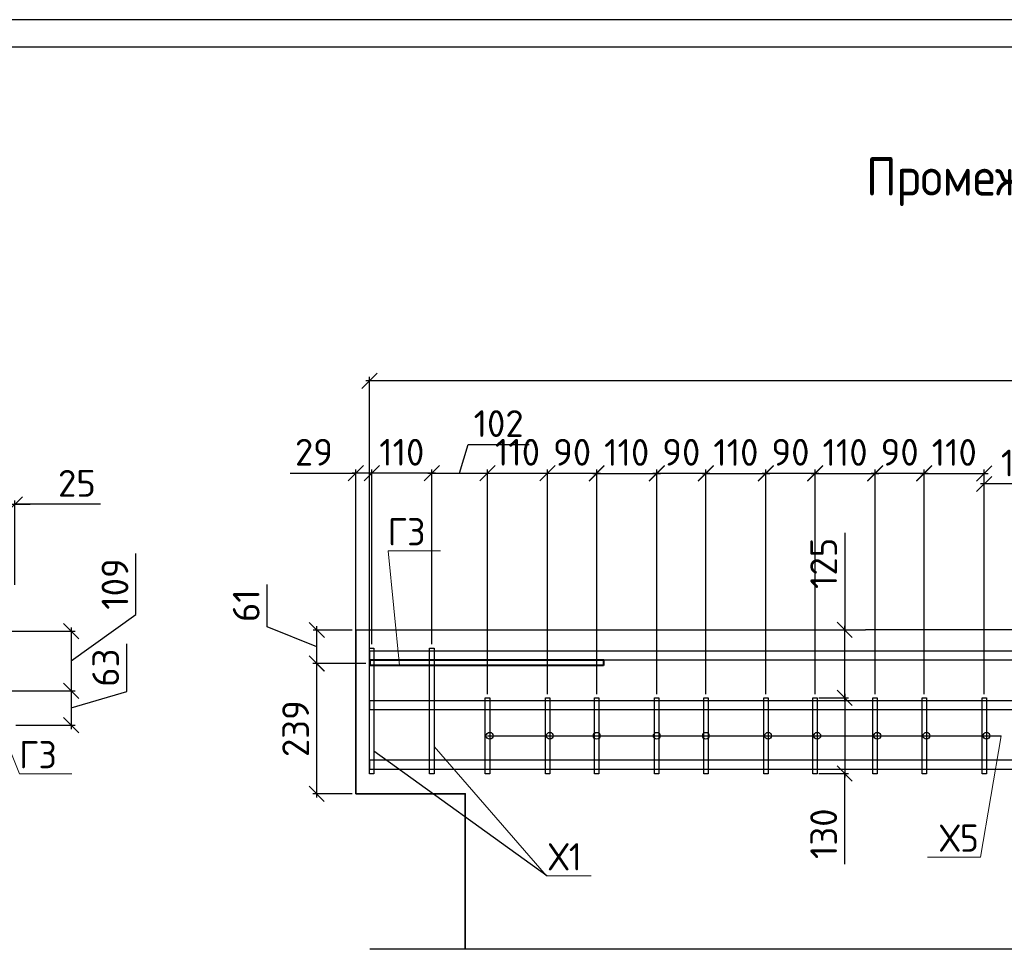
# Model space of a CAD drawing. Header units: millimetres. Extents: x 40580 to 2152466, y -328404 to 177125.
# Tile 185 of 252: x 539245 to 548263, y 168610 to 177125. Entities that reach past the tile are written whole.
import ezdxf
from ezdxf import colors
from ezdxf.entities.mleader import LeaderData, LeaderLine
from ezdxf.math import Vec2, Vec3

# ---------------------------------------------------------------- set-up
doc = ezdxf.new("R2010")
doc.units = ezdxf.units.MM
doc.linetypes.add('CENTER', pattern=[2, 1.25, -0.25, 0.25, -0.25])
doc.layers.add('11', color=7, linetype='Continuous')
doc.layers.add('Столовая - обозначения', color=7, linetype='Continuous')
for name, color, linetype, lineweight in [('Арм_хомуты', 133, 'Continuous', 18), ('ОСИ', 7, 'CENTER', 15), ('Перекрытие ж_бетон', 250, 'Continuous', 30), ('подоснова', 151, 'Continuous', 5), ('Столовая Двери и окна', 7, 'Continuous', 15), ('ТЕКСТ', 7, 'Continuous', 15)]:
    doc.layers.add(name, color=color, linetype=linetype, lineweight=lineweight)
doc.layers.add('Стена_ бетон несущ.', color=7, linetype='Continuous', lineweight=70, true_color=0xb4b496)
doc.styles.add('GOST-2.304_Type-B', font='GOST_Common.ttf')
doc.styles.get("Standard").update_dxf_attribs({"font": 'isocpeur.ttf'})
doc.styles.add('ГОСТ', font='isocpeur.ttf')
doc.dimstyles.new('Осевые', dxfattribs={"dimscale": 0.7, "dimtxt": 450, "dimasz": 400, "dimexe": 100, "dimexo": 100, "dimgap": 100, "dimtad": 1, "dimdec": 0, "dimzin": 0, "dimdsep": 46, "dimtxsty": 'Standard', "dimblk": 'OBLIQUE', "dimcen": 9, "dimdle": 100, "dimazin": 0, "dimtm": 1e-09, "dimtfac": 1, "dimtdec": 0, "dimtofl": 0, "dimtmove": 0, "dimatfit": 3, "dimfxl": 1, "dimtolj": 1, "dimtzin": 0, "dimarcsym": 0})

# ---------------------------------------------------------------- blocks, each defined once
blk = doc.blocks.new('Штамп')
at = {"layer": '11'}
blk.add_line((311469.7, 126227.7), (252069.7, 126227.7), dxfattribs=at)
at = {"layer": '11', "lineweight": 30}
blk.add_line((254209.6, 125977.7), (311219.7, 125977.7), dxfattribs=at)
blk = doc.blocks.new('_OBLIQUE')
at = {"color": 0, "linetype": 'ByBlock'}
blk.add_line((-0.5, -0.5), (0.5, 0.5), dxfattribs=at)
blk = doc.blocks.new('*D6044')
at = {"layer": 'Defpoints', "color": 0, "linetype": 'ByBlock', "lineweight": 25, "ltscale": 13, "transparency": 16777216}
for p in [(542470, 172970.3), (542470, 171369.4), (543020, 171369.4)]:
    blk.add_point(p, dxfattribs=at)
at = {"layer": 'ОСИ', "color": 0, "linetype": 'ByBlock', "lineweight": -2, "ltscale": 13, "transparency": 16777216}
for p, q in [((543055, 172970.3), (542435, 172970.3)), ((542470, 171404.4), (542470, 173005.3)), ((543020, 171404.4), (543020, 173005.3))]:
    blk.add_line(p, q, dxfattribs=at)
at = {"layer": 'ОСИ', "color": 0, "linetype": 'ByBlock', "lineweight": -2, "ltscale": 13, "transparency": 16777216, "xscale": 140, "yscale": 140, "zscale": 140, "rotation": 180}
blk.add_blockref('_OBLIQUE', (542470, 172970.3), dxfattribs=at)
at = {"layer": 'ОСИ', "color": 0, "linetype": 'ByBlock', "lineweight": -2, "ltscale": 13, "transparency": 16777216, "xscale": 140, "yscale": 140, "zscale": 140}
blk.add_blockref('_OBLIQUE', (543020, 172970.3), dxfattribs=at)
at = {"layer": 'ОСИ', "color": 0, "linetype": 'ByBlock', "ltscale": 13, "transparency": 16777216, "insert": (542745, 173162.8), "char_height": 245, "attachment_point": 5}
blk.add_mtext('\\A1;110', dxfattribs=at)
blk = doc.blocks.new('*D6045')
at = {"layer": 'Defpoints', "color": 0, "linetype": 'ByBlock', "lineweight": 25, "ltscale": 13, "transparency": 16777216}
for p in [(542325, 172970.3), (542325, 171369.4), (542470, 171369.4)]:
    blk.add_point(p, dxfattribs=at)
at = {"layer": 'ОСИ', "color": 0, "linetype": 'ByBlock', "lineweight": -2, "ltscale": 13, "transparency": 16777216}
for p, q in [((541723.3, 172970.3), (542325, 172970.3)), ((542505, 172970.3), (542290, 172970.3)), ((542325, 171404.4), (542325, 173005.3)), ((542470, 171404.4), (542470, 173005.3))]:
    blk.add_line(p, q, dxfattribs=at)
at = {"layer": 'ОСИ', "color": 0, "linetype": 'ByBlock', "lineweight": -2, "ltscale": 13, "transparency": 16777216, "xscale": 140, "yscale": 140, "zscale": 140, "rotation": 180}
blk.add_blockref('_OBLIQUE', (542325, 172970.3), dxfattribs=at)
at = {"layer": 'ОСИ', "color": 0, "linetype": 'ByBlock', "lineweight": -2, "ltscale": 13, "transparency": 16777216, "xscale": 140, "yscale": 140, "zscale": 140}
blk.add_blockref('_OBLIQUE', (542470, 172970.3), dxfattribs=at)
at = {"layer": 'ОСИ', "color": 0, "linetype": 'ByBlock', "ltscale": 13, "transparency": 16777216, "insert": (541940.3, 173162.8), "char_height": 245, "attachment_point": 5}
blk.add_mtext('\\A1;29', dxfattribs=at)
blk = doc.blocks.new('*D6046')
at = {"layer": 'Defpoints', "color": 0, "linetype": 'ByBlock', "lineweight": 25, "ltscale": 13, "transparency": 16777216}
for p in [(543530, 172970.3), (543020, 171369.4), (543530, 170913.3)]:
    blk.add_point(p, dxfattribs=at)
at = {"layer": 'ОСИ', "color": 0, "linetype": 'ByBlock', "lineweight": -2, "ltscale": 13, "transparency": 16777216}
for p, q in [((543275, 172970.3), (543353.8, 173232.8)), ((543353.8, 173232.8), (543910.3, 173232.8)), ((542985, 172970.3), (543565, 172970.3)), ((543020, 171404.4), (543020, 173005.3)), ((543530, 170948.3), (543530, 173005.3))]:
    blk.add_line(p, q, dxfattribs=at)
at = {"layer": 'ОСИ', "color": 0, "linetype": 'ByBlock', "lineweight": -2, "ltscale": 13, "transparency": 16777216, "xscale": 140, "yscale": 140, "zscale": 140, "rotation": 180}
blk.add_blockref('_OBLIQUE', (543020, 172970.3), dxfattribs=at)
at = {"layer": 'ОСИ', "color": 0, "linetype": 'ByBlock', "lineweight": -2, "ltscale": 13, "transparency": 16777216, "xscale": 140, "yscale": 140, "zscale": 140}
blk.add_blockref('_OBLIQUE', (543530, 172970.3), dxfattribs=at)
at = {"layer": 'ОСИ', "color": 0, "linetype": 'ByBlock', "ltscale": 13, "transparency": 16777216, "insert": (543632, 173425.3), "char_height": 245, "attachment_point": 5}
blk.add_mtext('\\A1;102', dxfattribs=at)
blk = doc.blocks.new('*D6017')
at = {"layer": 'Defpoints', "color": 0, "linetype": 'ByBlock', "lineweight": 25, "ltscale": 13, "transparency": 16777216}
for p in [(544080, 172970.3), (543530, 170913.3), (544080, 170913.3)]:
    blk.add_point(p, dxfattribs=at)
at = {"layer": 'ОСИ', "color": 0, "linetype": 'ByBlock', "lineweight": -2, "ltscale": 13, "transparency": 16777216}
for p, q in [((543495, 172970.3), (544115, 172970.3)), ((543530, 170948.3), (543530, 173005.3)), ((544080, 170948.3), (544080, 173005.3))]:
    blk.add_line(p, q, dxfattribs=at)
at = {"layer": 'ОСИ', "color": 0, "linetype": 'ByBlock', "lineweight": -2, "ltscale": 13, "transparency": 16777216, "xscale": 140, "yscale": 140, "zscale": 140, "rotation": 180}
blk.add_blockref('_OBLIQUE', (543530, 172970.3), dxfattribs=at)
at = {"layer": 'ОСИ', "color": 0, "linetype": 'ByBlock', "lineweight": -2, "ltscale": 13, "transparency": 16777216, "xscale": 140, "yscale": 140, "zscale": 140}
blk.add_blockref('_OBLIQUE', (544080, 172970.3), dxfattribs=at)
at = {"layer": 'ОСИ', "color": 0, "linetype": 'ByBlock', "ltscale": 13, "transparency": 16777216, "insert": (543805, 173162.8), "char_height": 245, "attachment_point": 5}
blk.add_mtext('\\A1;110', dxfattribs=at)
blk = doc.blocks.new('*D6018')
at = {"layer": 'Defpoints', "color": 0, "linetype": 'ByBlock', "lineweight": 25, "ltscale": 13, "transparency": 16777216}
for p in [(544530, 172970.3), (544080, 170913.3), (544530, 170913.3)]:
    blk.add_point(p, dxfattribs=at)
at = {"layer": 'ОСИ', "color": 0, "linetype": 'ByBlock', "lineweight": -2, "ltscale": 13, "transparency": 16777216}
for p, q in [((544045, 172970.3), (544565, 172970.3)), ((544080, 170948.3), (544080, 173005.3)), ((544530, 170948.3), (544530, 173005.3))]:
    blk.add_line(p, q, dxfattribs=at)
at = {"layer": 'ОСИ', "color": 0, "linetype": 'ByBlock', "lineweight": -2, "ltscale": 13, "transparency": 16777216, "xscale": 140, "yscale": 140, "zscale": 140, "rotation": 180}
blk.add_blockref('_OBLIQUE', (544080, 172970.3), dxfattribs=at)
at = {"layer": 'ОСИ', "color": 0, "linetype": 'ByBlock', "lineweight": -2, "ltscale": 13, "transparency": 16777216, "xscale": 140, "yscale": 140, "zscale": 140}
blk.add_blockref('_OBLIQUE', (544530, 172970.3), dxfattribs=at)
at = {"layer": 'ОСИ', "color": 0, "linetype": 'ByBlock', "ltscale": 13, "transparency": 16777216, "insert": (544305, 173162.8), "char_height": 245, "attachment_point": 5}
blk.add_mtext('\\A1;90', dxfattribs=at)
blk = doc.blocks.new('*D6019')
at = {"layer": 'Defpoints', "color": 0, "linetype": 'ByBlock', "lineweight": 25, "ltscale": 13, "transparency": 16777216}
for p in [(545080, 172968.4), (544530, 170913.3), (545080, 170913.3)]:
    blk.add_point(p, dxfattribs=at)
at = {"layer": 'ОСИ', "color": 0, "linetype": 'ByBlock', "lineweight": -2, "ltscale": 13, "transparency": 16777216}
for p, q in [((544495, 172968.4), (545115, 172968.4)), ((544530, 170948.3), (544530, 173003.4)), ((545080, 170948.3), (545080, 173003.4))]:
    blk.add_line(p, q, dxfattribs=at)
at = {"layer": 'ОСИ', "color": 0, "linetype": 'ByBlock', "lineweight": -2, "ltscale": 13, "transparency": 16777216, "xscale": 140, "yscale": 140, "zscale": 140, "rotation": 180}
blk.add_blockref('_OBLIQUE', (544530, 172968.4), dxfattribs=at)
at = {"layer": 'ОСИ', "color": 0, "linetype": 'ByBlock', "lineweight": -2, "ltscale": 13, "transparency": 16777216, "xscale": 140, "yscale": 140, "zscale": 140}
blk.add_blockref('_OBLIQUE', (545080, 172968.4), dxfattribs=at)
at = {"layer": 'ОСИ', "color": 0, "linetype": 'ByBlock', "ltscale": 13, "transparency": 16777216, "insert": (544805, 173160.9), "char_height": 245, "attachment_point": 5}
blk.add_mtext('\\A1;110', dxfattribs=at)
blk = doc.blocks.new('*D6020')
at = {"layer": 'Defpoints', "color": 0, "linetype": 'ByBlock', "lineweight": 25, "ltscale": 13, "transparency": 16777216}
for p in [(545530, 172970.3), (545080, 170913.3), (545530, 170913.3)]:
    blk.add_point(p, dxfattribs=at)
at = {"layer": 'ОСИ', "color": 0, "linetype": 'ByBlock', "lineweight": -2, "ltscale": 13, "transparency": 16777216}
for p, q in [((545045, 172970.3), (545565, 172970.3)), ((545080, 170948.3), (545080, 173005.3)), ((545530, 170948.3), (545530, 173005.3))]:
    blk.add_line(p, q, dxfattribs=at)
at = {"layer": 'ОСИ', "color": 0, "linetype": 'ByBlock', "lineweight": -2, "ltscale": 13, "transparency": 16777216, "xscale": 140, "yscale": 140, "zscale": 140, "rotation": 180}
blk.add_blockref('_OBLIQUE', (545080, 172970.3), dxfattribs=at)
at = {"layer": 'ОСИ', "color": 0, "linetype": 'ByBlock', "lineweight": -2, "ltscale": 13, "transparency": 16777216, "xscale": 140, "yscale": 140, "zscale": 140}
blk.add_blockref('_OBLIQUE', (545530, 172970.3), dxfattribs=at)
at = {"layer": 'ОСИ', "color": 0, "linetype": 'ByBlock', "ltscale": 13, "transparency": 16777216, "insert": (545305, 173162.8), "char_height": 245, "attachment_point": 5}
blk.add_mtext('\\A1;90', dxfattribs=at)
blk = doc.blocks.new('*D6021')
at = {"layer": 'Defpoints', "color": 0, "linetype": 'ByBlock', "lineweight": 25, "ltscale": 13, "transparency": 16777216}
for p in [(546080, 172968.4), (545530, 170913.3), (546080, 170913.3)]:
    blk.add_point(p, dxfattribs=at)
at = {"layer": 'ОСИ', "color": 0, "linetype": 'ByBlock', "lineweight": -2, "ltscale": 13, "transparency": 16777216}
for p, q in [((545495, 172968.4), (546115, 172968.4)), ((545530, 170948.3), (545530, 173003.4)), ((546080, 170948.3), (546080, 173003.4))]:
    blk.add_line(p, q, dxfattribs=at)
at = {"layer": 'ОСИ', "color": 0, "linetype": 'ByBlock', "lineweight": -2, "ltscale": 13, "transparency": 16777216, "xscale": 140, "yscale": 140, "zscale": 140, "rotation": 180}
blk.add_blockref('_OBLIQUE', (545530, 172968.4), dxfattribs=at)
at = {"layer": 'ОСИ', "color": 0, "linetype": 'ByBlock', "lineweight": -2, "ltscale": 13, "transparency": 16777216, "xscale": 140, "yscale": 140, "zscale": 140}
blk.add_blockref('_OBLIQUE', (546080, 172968.4), dxfattribs=at)
at = {"layer": 'ОСИ', "color": 0, "linetype": 'ByBlock', "ltscale": 13, "transparency": 16777216, "insert": (545805, 173160.9), "char_height": 245, "attachment_point": 5}
blk.add_mtext('\\A1;110', dxfattribs=at)
blk = doc.blocks.new('*D6022')
at = {"layer": 'Defpoints', "color": 0, "linetype": 'ByBlock', "lineweight": 25, "ltscale": 13, "transparency": 16777216}
for p in [(546530, 172970.3), (546080, 170913.3), (546530, 170913.3)]:
    blk.add_point(p, dxfattribs=at)
at = {"layer": 'ОСИ', "color": 0, "linetype": 'ByBlock', "lineweight": -2, "ltscale": 13, "transparency": 16777216}
for p, q in [((546045, 172970.3), (546565, 172970.3)), ((546080, 170948.3), (546080, 173005.3)), ((546530, 170948.3), (546530, 173005.3))]:
    blk.add_line(p, q, dxfattribs=at)
at = {"layer": 'ОСИ', "color": 0, "linetype": 'ByBlock', "lineweight": -2, "ltscale": 13, "transparency": 16777216, "xscale": 140, "yscale": 140, "zscale": 140, "rotation": 180}
blk.add_blockref('_OBLIQUE', (546080, 172970.3), dxfattribs=at)
at = {"layer": 'ОСИ', "color": 0, "linetype": 'ByBlock', "lineweight": -2, "ltscale": 13, "transparency": 16777216, "xscale": 140, "yscale": 140, "zscale": 140}
blk.add_blockref('_OBLIQUE', (546530, 172970.3), dxfattribs=at)
at = {"layer": 'ОСИ', "color": 0, "linetype": 'ByBlock', "ltscale": 13, "transparency": 16777216, "insert": (546305, 173162.8), "char_height": 245, "attachment_point": 5}
blk.add_mtext('\\A1;90', dxfattribs=at)
blk = doc.blocks.new('*D6023')
at = {"layer": 'Defpoints', "color": 0, "linetype": 'ByBlock', "lineweight": 25, "ltscale": 13, "transparency": 16777216}
for p in [(547080, 172968.4), (546530, 170913.3), (547080, 170913.3)]:
    blk.add_point(p, dxfattribs=at)
at = {"layer": 'ОСИ', "color": 0, "linetype": 'ByBlock', "lineweight": -2, "ltscale": 13, "transparency": 16777216}
for p, q in [((546495, 172968.4), (547115, 172968.4)), ((546530, 170948.3), (546530, 173003.4)), ((547080, 170948.3), (547080, 173003.4))]:
    blk.add_line(p, q, dxfattribs=at)
at = {"layer": 'ОСИ', "color": 0, "linetype": 'ByBlock', "lineweight": -2, "ltscale": 13, "transparency": 16777216, "xscale": 140, "yscale": 140, "zscale": 140, "rotation": 180}
blk.add_blockref('_OBLIQUE', (546530, 172968.4), dxfattribs=at)
at = {"layer": 'ОСИ', "color": 0, "linetype": 'ByBlock', "lineweight": -2, "ltscale": 13, "transparency": 16777216, "xscale": 140, "yscale": 140, "zscale": 140}
blk.add_blockref('_OBLIQUE', (547080, 172968.4), dxfattribs=at)
at = {"layer": 'ОСИ', "color": 0, "linetype": 'ByBlock', "ltscale": 13, "transparency": 16777216, "insert": (546805, 173160.9), "char_height": 245, "attachment_point": 5}
blk.add_mtext('\\A1;110', dxfattribs=at)
blk = doc.blocks.new('*D6024')
at = {"layer": 'Defpoints', "color": 0, "linetype": 'ByBlock', "lineweight": 25, "ltscale": 13, "transparency": 16777216}
for p in [(547530, 172970.3), (547080, 170913.3), (547530, 170913.3)]:
    blk.add_point(p, dxfattribs=at)
at = {"layer": 'ОСИ', "color": 0, "linetype": 'ByBlock', "lineweight": -2, "ltscale": 13, "transparency": 16777216}
for p, q in [((547045, 172970.3), (547565, 172970.3)), ((547080, 170948.3), (547080, 173005.3)), ((547530, 170948.3), (547530, 173005.3))]:
    blk.add_line(p, q, dxfattribs=at)
at = {"layer": 'ОСИ', "color": 0, "linetype": 'ByBlock', "lineweight": -2, "ltscale": 13, "transparency": 16777216, "xscale": 140, "yscale": 140, "zscale": 140, "rotation": 180}
blk.add_blockref('_OBLIQUE', (547080, 172970.3), dxfattribs=at)
at = {"layer": 'ОСИ', "color": 0, "linetype": 'ByBlock', "lineweight": -2, "ltscale": 13, "transparency": 16777216, "xscale": 140, "yscale": 140, "zscale": 140}
blk.add_blockref('_OBLIQUE', (547530, 172970.3), dxfattribs=at)
at = {"layer": 'ОСИ', "color": 0, "linetype": 'ByBlock', "ltscale": 13, "transparency": 16777216, "insert": (547305, 173162.8), "char_height": 245, "attachment_point": 5}
blk.add_mtext('\\A1;90', dxfattribs=at)
blk = doc.blocks.new('*D6025')
at = {"layer": 'Defpoints', "color": 0, "linetype": 'ByBlock', "lineweight": 25, "ltscale": 13, "transparency": 16777216}
for p in [(548080, 172968.4), (547530, 170913.3), (548080, 170913.3)]:
    blk.add_point(p, dxfattribs=at)
at = {"layer": 'ОСИ', "color": 0, "linetype": 'ByBlock', "lineweight": -2, "ltscale": 13, "transparency": 16777216}
for p, q in [((547495, 172968.4), (548115, 172968.4)), ((547530, 170948.3), (547530, 173003.4)), ((548080, 170948.3), (548080, 173003.4))]:
    blk.add_line(p, q, dxfattribs=at)
at = {"layer": 'ОСИ', "color": 0, "linetype": 'ByBlock', "lineweight": -2, "ltscale": 13, "transparency": 16777216, "xscale": 140, "yscale": 140, "zscale": 140, "rotation": 180}
blk.add_blockref('_OBLIQUE', (547530, 172968.4), dxfattribs=at)
at = {"layer": 'ОСИ', "color": 0, "linetype": 'ByBlock', "lineweight": -2, "ltscale": 13, "transparency": 16777216, "xscale": 140, "yscale": 140, "zscale": 140}
blk.add_blockref('_OBLIQUE', (548080, 172968.4), dxfattribs=at)
at = {"layer": 'ОСИ', "color": 0, "linetype": 'ByBlock', "ltscale": 13, "transparency": 16777216, "insert": (547805, 173160.9), "char_height": 245, "attachment_point": 5}
blk.add_mtext('\\A1;110', dxfattribs=at)
blk = doc.blocks.new('*D6027')
at = {"layer": 'Defpoints', "color": 0, "linetype": 'ByBlock', "lineweight": 25, "ltscale": 13, "transparency": 16777216}
for p in [(542450, 173817.6), (542450, 170839.3), (557200, 170839.3)]:
    blk.add_point(p, dxfattribs=at)
at = {"layer": 'ОСИ', "color": 0, "linetype": 'ByBlock', "lineweight": -2, "ltscale": 13, "transparency": 16777216}
for p, q in [((557235, 173817.6), (542415, 173817.6)), ((542450, 170874.3), (542450, 173852.6)), ((557200, 170874.3), (557200, 173852.6))]:
    blk.add_line(p, q, dxfattribs=at)
at = {"layer": 'ОСИ', "color": 0, "linetype": 'ByBlock', "lineweight": -2, "ltscale": 13, "transparency": 16777216, "xscale": 140, "yscale": 140, "zscale": 140, "rotation": 180}
blk.add_blockref('_OBLIQUE', (542450, 173817.6), dxfattribs=at)
at = {"layer": 'ОСИ', "color": 0, "linetype": 'ByBlock', "lineweight": -2, "ltscale": 13, "transparency": 16777216, "xscale": 140, "yscale": 140, "zscale": 140}
blk.add_blockref('_OBLIQUE', (557200, 173817.6), dxfattribs=at)
at = {"layer": 'ОСИ', "color": 0, "linetype": 'ByBlock', "ltscale": 13, "transparency": 16777216, "insert": (549825, 174010.1), "char_height": 245, "attachment_point": 5}
blk.add_mtext('\\A1;2950', dxfattribs=at)
blk = doc.blocks.new('*D6028')
at = {"layer": 'Defpoints', "color": 0, "linetype": 'ByBlock', "lineweight": 25, "ltscale": 13, "transparency": 16777216}
for p in [(548080, 172872), (548869.9, 171369.4), (548080, 170913.3)]:
    blk.add_point(p, dxfattribs=at)
at = {"layer": 'ОСИ', "color": 0, "linetype": 'ByBlock', "lineweight": -2, "ltscale": 13, "transparency": 16777216}
for p, q in [((548904.9, 172872), (548045, 172872)), ((548080, 170948.3), (548080, 172907)), ((548869.9, 171404.4), (548869.9, 172907))]:
    blk.add_line(p, q, dxfattribs=at)
at = {"layer": 'ОСИ', "color": 0, "linetype": 'ByBlock', "lineweight": -2, "ltscale": 13, "transparency": 16777216, "xscale": 140, "yscale": 140, "zscale": 140, "rotation": 180}
blk.add_blockref('_OBLIQUE', (548080, 172872), dxfattribs=at)
at = {"layer": 'ОСИ', "color": 0, "linetype": 'ByBlock', "lineweight": -2, "ltscale": 13, "transparency": 16777216, "xscale": 140, "yscale": 140, "zscale": 140}
blk.add_blockref('_OBLIQUE', (548869.9, 172872), dxfattribs=at)
at = {"layer": 'ОСИ', "color": 0, "linetype": 'ByBlock', "ltscale": 13, "transparency": 16777216, "insert": (548475, 173064.5), "char_height": 245, "attachment_point": 5}
blk.add_mtext('\\A1;158', dxfattribs=at)
blk = doc.blocks.new('_None')
blk = doc.blocks.new('*D6001')
at = {"layer": 'Defpoints', "color": 0, "linetype": 'ByBlock', "lineweight": 25, "ltscale": 13, "transparency": 16777216}
for p in [(539201.5, 172685.7), (539076.5, 171913.4), (539201.5, 171913.4)]:
    blk.add_point(p, dxfattribs=at)
at = {"layer": 'ОСИ', "color": 0, "linetype": 'ByBlock', "lineweight": -2, "ltscale": 13, "transparency": 16777216}
for p, q in [((539076.5, 171948.4), (539076.5, 172720.7)), ((539201.5, 171948.4), (539201.5, 172720.7)), ((539076.5, 172685.7), (538936.5, 172685.7)), ((539076.5, 172685.7), (539201.5, 172685.7)), ((539201.5, 172685.7), (539341.5, 172685.7)), ((539986.4, 172685.7), (539201.5, 172685.7))]:
    blk.add_line(p, q, dxfattribs=at)
at = {"layer": 'ОСИ', "color": 0, "linetype": 'ByBlock', "lineweight": -2, "ltscale": 13, "transparency": 16777216, "xscale": 140, "yscale": 140, "zscale": 140}
blk.add_blockref('_OBLIQUE', (539076.5, 172685.7), dxfattribs=at)
at = {"layer": 'ОСИ', "color": 0, "linetype": 'ByBlock', "lineweight": -2, "ltscale": 13, "transparency": 16777216, "xscale": 140, "yscale": 140, "zscale": 140, "rotation": 180}
blk.add_blockref('_OBLIQUE', (539201.5, 172685.7), dxfattribs=at)
at = {"layer": 'ОСИ', "color": 0, "linetype": 'ByBlock', "ltscale": 13, "transparency": 16777216, "insert": (539769.4, 172878.2), "char_height": 245, "attachment_point": 5}
blk.add_mtext('\\A1;25', dxfattribs=at)
blk = doc.blocks.new('*D5969')
at = {"layer": 'Defpoints', "color": 0, "linetype": 'ByBlock', "lineweight": 25, "ltscale": 13, "transparency": 16777216}
for p in [(539051.5, 171523.8), (539051.5, 170978.4), (539718, 170978.4)]:
    blk.add_point(p, dxfattribs=at)
at = {"layer": 'ОСИ', "color": 0, "linetype": 'ByBlock', "lineweight": -2, "ltscale": 13, "transparency": 16777216}
for p, q in [((540310.4, 171677.5), (540310.4, 172234)), ((539718, 171251.1), (540310.4, 171677.5)), ((539086.5, 171523.8), (539753, 171523.8)), ((539718, 171558.8), (539718, 170943.4)), ((539086.5, 170978.4), (539753, 170978.4))]:
    blk.add_line(p, q, dxfattribs=at)
at = {"layer": 'ОСИ', "color": 0, "linetype": 'ByBlock', "lineweight": -2, "ltscale": 13, "transparency": 16777216, "xscale": 140, "yscale": 140, "zscale": 140}
for p, rotation in [((539718, 171523.8), 90), ((539718, 170978.4), 270)]:
    blk.add_blockref('_OBLIQUE', p, dxfattribs=dict(at, rotation=rotation))
at = {"layer": 'ОСИ', "color": 0, "linetype": 'ByBlock', "ltscale": 13, "transparency": 16777216, "insert": (540117.9, 171955.8), "char_height": 245, "attachment_point": 5, "rotation": 90}
blk.add_mtext('\\A1;109', dxfattribs=at)
blk = doc.blocks.new('*D5970')
at = {"layer": 'Defpoints', "color": 0, "linetype": 'ByBlock', "lineweight": 25, "ltscale": 13, "transparency": 16777216}
for p in [(539051.5, 170978.4), (539176.5, 170662.3), (539718, 170662.3)]:
    blk.add_point(p, dxfattribs=at)
at = {"layer": 'ОСИ', "color": 0, "linetype": 'ByBlock', "lineweight": -2, "ltscale": 13, "transparency": 16777216}
for p, q in [((540225.5, 170972.6), (540225.5, 171406.6)), ((539086.5, 170978.4), (539753, 170978.4)), ((539718, 171013.4), (539718, 170627.3)), ((539718, 170820.4), (540225.5, 170972.6)), ((539211.5, 170662.3), (539753, 170662.3))]:
    blk.add_line(p, q, dxfattribs=at)
at = {"layer": 'ОСИ', "color": 0, "linetype": 'ByBlock', "lineweight": -2, "ltscale": 13, "transparency": 16777216, "xscale": 140, "yscale": 140, "zscale": 140}
for p, rotation in [((539718, 170978.4), 90), ((539718, 170662.3), 270)]:
    blk.add_blockref('_OBLIQUE', p, dxfattribs=dict(at, rotation=rotation))
at = {"layer": 'ОСИ', "color": 0, "linetype": 'ByBlock', "ltscale": 13, "transparency": 16777216, "insert": (540033, 171189.6), "char_height": 245, "attachment_point": 5, "rotation": 90}
blk.add_mtext('\\A1;63', dxfattribs=at)
blk = doc.blocks.new('*D5972')
at = {"layer": 'Defpoints', "color": 0, "linetype": 'ByBlock', "lineweight": 25, "ltscale": 13, "transparency": 16777216}
for p in [(541967.4, 171534.6), (542325.5, 171534.6), (542450, 171227.3)]:
    blk.add_point(p, dxfattribs=at)
at = {"layer": 'ОСИ', "color": 0, "linetype": 'ByBlock', "lineweight": -2, "ltscale": 13, "transparency": 16777216}
for p, q in [((541512.4, 171565), (541512.4, 171950)), ((541967.4, 171380.9), (541512.4, 171565)), ((542290.5, 171534.6), (541932.4, 171534.6)), ((541967.4, 171192.3), (541967.4, 171569.6)), ((542415, 171227.3), (541932.4, 171227.3))]:
    blk.add_line(p, q, dxfattribs=at)
at = {"layer": 'ОСИ', "color": 0, "linetype": 'ByBlock', "lineweight": -2, "ltscale": 13, "transparency": 16777216, "xscale": 140, "yscale": 140, "zscale": 140}
for p, rotation in [((541967.4, 171534.6), 90), ((541967.4, 171227.3), 270)]:
    blk.add_blockref('_OBLIQUE', p, dxfattribs=dict(at, rotation=rotation))
at = {"layer": 'ОСИ', "color": 0, "linetype": 'ByBlock', "ltscale": 13, "transparency": 16777216, "insert": (541319.9, 171757.5), "char_height": 245, "attachment_point": 5, "rotation": 90}
blk.add_mtext('\\A1;61', dxfattribs=at)
blk = doc.blocks.new('*D5973')
at = {"layer": 'Defpoints', "color": 0, "linetype": 'ByBlock', "lineweight": 25, "ltscale": 13, "transparency": 16777216}
for p in [(542450, 171227.3), (541965.3, 170034.6), (542325, 170034.6)]:
    blk.add_point(p, dxfattribs=at)
at = {"layer": 'ОСИ', "color": 0, "linetype": 'ByBlock', "lineweight": -2, "ltscale": 13, "transparency": 16777216}
for p, q in [((541965.3, 171262.3), (541965.3, 169999.6)), ((542415, 171227.3), (541930.3, 171227.3)), ((542290, 170034.6), (541930.3, 170034.6))]:
    blk.add_line(p, q, dxfattribs=at)
at = {"layer": 'ОСИ', "color": 0, "linetype": 'ByBlock', "lineweight": -2, "ltscale": 13, "transparency": 16777216, "xscale": 140, "yscale": 140, "zscale": 140}
for p, rotation in [((541965.3, 171227.3), 90), ((541965.3, 170034.6), 270)]:
    blk.add_blockref('_OBLIQUE', p, dxfattribs=dict(at, rotation=rotation))
at = {"layer": 'ОСИ', "color": 0, "linetype": 'ByBlock', "ltscale": 13, "transparency": 16777216, "insert": (541772.8, 170630.9), "char_height": 245, "attachment_point": 5, "rotation": 90}
blk.add_mtext('\\A1;239', dxfattribs=at)
blk = doc.blocks.new('*D6015')
at = {"layer": 'Defpoints', "color": 0, "linetype": 'ByBlock', "lineweight": 25, "ltscale": 13, "transparency": 16777216}
for p in [(546530, 170913.9), (546530, 170219.3), (546801.3, 170219.3)]:
    blk.add_point(p, dxfattribs=at)
at = {"layer": 'ОСИ', "color": 0, "linetype": 'ByBlock', "lineweight": -2, "ltscale": 13, "transparency": 16777216}
for p, q in [((546565, 170913.9), (546836.3, 170913.9)), ((546801.3, 170948.9), (546801.3, 170184.3)), ((546565, 170219.3), (546836.3, 170219.3)), ((546801.3, 169390.3), (546801.3, 170219.3))]:
    blk.add_line(p, q, dxfattribs=at)
at = {"layer": 'ОСИ', "color": 0, "linetype": 'ByBlock', "lineweight": -2, "ltscale": 13, "transparency": 16777216, "xscale": 140, "yscale": 140, "zscale": 140}
for p, rotation in [((546801.3, 170913.9), 90), ((546801.3, 170219.3), 270)]:
    blk.add_blockref('_OBLIQUE', p, dxfattribs=dict(at, rotation=rotation))
at = {"layer": 'ОСИ', "color": 0, "linetype": 'ByBlock', "ltscale": 13, "transparency": 16777216, "insert": (546608.8, 169668.6), "char_height": 245, "attachment_point": 5, "rotation": 90}
blk.add_mtext('\\A1;130', dxfattribs=at)
blk = doc.blocks.new('*D6016')
at = {"layer": 'Defpoints', "color": 0, "linetype": 'ByBlock', "lineweight": 25, "ltscale": 13, "transparency": 16777216}
for p in [(546530, 171537.1), (546801.3, 171537.1), (546530, 170913.9)]:
    blk.add_point(p, dxfattribs=at)
at = {"layer": 'ОСИ', "color": 0, "linetype": 'ByBlock', "lineweight": -2, "ltscale": 13, "transparency": 16777216}
for p, q in [((546801.3, 172423.1), (546801.3, 171537.1)), ((546565, 171537.1), (546836.3, 171537.1)), ((546801.3, 170878.9), (546801.3, 171572.1)), ((546565, 170913.9), (546836.3, 170913.9))]:
    blk.add_line(p, q, dxfattribs=at)
at = {"layer": 'ОСИ', "color": 0, "linetype": 'ByBlock', "lineweight": -2, "ltscale": 13, "transparency": 16777216, "xscale": 140, "yscale": 140, "zscale": 140}
for p, rotation in [((546801.3, 171537.1), 90), ((546801.3, 170913.9), 270)]:
    blk.add_blockref('_OBLIQUE', p, dxfattribs=dict(at, rotation=rotation))
at = {"layer": 'ОСИ', "color": 0, "linetype": 'ByBlock', "ltscale": 13, "transparency": 16777216, "insert": (546608.8, 172144.9), "char_height": 245, "attachment_point": 5, "rotation": 90}
blk.add_mtext('\\A1;125', dxfattribs=at)

msp = doc.modelspace()

# ---------------------------------------------------------------- linework, layer by layer
at = {"layer": 'Арм_хомуты', "color": 251, "lineweight": 40, "true_color": 0x636466}
msp.add_lwpolyline([(544592.437, 171210.814), (542454.311, 171210.814), (542454.311, 171260.814), (544592.437, 171260.814)], close=True, dxfattribs=at)
at = {"layer": 'Перекрытие ж_бетон', "color": 18, "linetype": 'Continuous', "lineweight": 30, "true_color": 0x000000}
for points in [[(542450.497, 171260.814), (557200.497, 171260.814), (557200.497, 171340.814), (542450.497, 171340.814)], [(542450.497, 170806.397), (557200.497, 170806.397), (557200.497, 170886.397), (542450.497, 170886.397)], [(542450.497, 170260.999), (557200.497, 170260.999), (557200.497, 170340.999), (542450.497, 170340.999)]]:
    msp.add_lwpolyline(points, close=True, dxfattribs=at)
at = {"layer": 'Стена_ бетон несущ.', "color": 18, "linetype": 'Continuous', "lineweight": 35, "true_color": 0x000000, "transparency": 33554687}
msp.add_lwpolyline([(543325.934, 168609.901), (543325.499, 170034.9), (542325.499, 170034.596), (542325.042, 171534.596), (556325.04, 171542.826), (557325.04, 171543.131), (557325.498, 170043.131), (556325.498, 170042.826), (556325.932, 168617.826)], dxfattribs=at)
at = {"layer": 'Столовая Двери и окна', "color": 18, "lineweight": 25, "true_color": 0x000000}
for p, q in [((543530.041, 170565.99), (548233.965, 170565.99)), ((544071.94, 169282.431), (542490.041, 170425.326)), ((549070.655, 168609.901), (542452.016, 168609.901))]:
    msp.add_line(p, q, dxfattribs=at)
at = {"layer": 'Столовая Двери и окна', "color": 18, "lineweight": 30, "true_color": 0x000000}
for points in [[(542450.041, 170218.686), (542450.041, 171369.419), (542490.041, 171369.419), (542490.041, 170218.686)], [(543000.041, 170218.686), (543000.041, 171369.419), (543040.041, 171369.419), (543040.041, 170218.686)], [(543510.041, 170218.686), (543510.041, 170913.294), (543550.041, 170913.294), (543550.041, 170218.686)], [(544060.041, 170218.686), (544060.041, 170913.294), (544100.041, 170913.294), (544100.041, 170218.686)], [(544510.041, 170218.686), (544510.041, 170913.294), (544550.041, 170913.294), (544550.041, 170218.686)], [(545060.041, 170218.686), (545060.041, 170913.294), (545100.041, 170913.294), (545100.041, 170218.686)], [(545510.041, 170218.686), (545510.041, 170913.294), (545550.041, 170913.294), (545550.041, 170218.686)], [(546060.041, 170218.686), (546060.041, 170913.294), (546100.041, 170913.294), (546100.041, 170218.686)], [(546510.041, 170218.686), (546510.041, 170913.294), (546550.041, 170913.294), (546550.041, 170218.686)], [(547060.041, 170218.686), (547060.041, 170913.294), (547100.041, 170913.294), (547100.041, 170218.686)], [(547510.041, 170218.686), (547510.041, 170913.294), (547550.041, 170913.294), (547550.041, 170218.686)], [(548060.041, 170218.686), (548060.041, 170913.294), (548100.041, 170913.294), (548100.041, 170218.686)]]:
    msp.add_lwpolyline(points, close=True, dxfattribs=at)
for centre in [(543550.041, 170565.99), (543550.041, 170565.99), (544100.041, 170565.99), (544100.041, 170565.99), (544530.041, 170565.99), (544530.041, 170565.99), (545080.041, 170565.99), (545080.041, 170565.99), (545530.041, 170565.99), (545530.041, 170565.99), (546100.041, 170565.99), (546100.041, 170565.99), (546550.041, 170565.99), (546550.041, 170565.99), (547100.041, 170565.99), (547100.041, 170565.99), (547550.041, 170565.99), (547550.041, 170565.99), (548100.041, 170565.99), (548100.041, 170565.99)]:
    msp.add_circle(centre, 30.99, dxfattribs=at)

# ---------------------------------------------------------------- block references
at = {"layer": 'Столовая - обозначения', "color": 18, "lineweight": 20, "true_color": 0x000000}
msp.add_blockref('Штамп', (247319.619, 50897.048), dxfattribs=at)

# ---------------------------------------------------------------- texts
at = {"layer": 'ТЕКСТ', "color": 18, "ltscale": 6, "true_color": 0x000000, "insert": (549991.697, 176446.792), "char_height": 350, "width": 12142.26589, "attachment_point": 2, "style": 'ГОСТ'}
msp.add_mtext('{\\W0.9;Сечение а-а\\PПромежуточной площадки №3}', dxfattribs=at)

# ---------------------------------------------------------------- dimensions: what is measured, and where the dimension line sits
at = {"layer": 'ОСИ', "color": 18, "linetype": 'ByBlock', "ltscale": 13, "true_color": 0x000000}
for base, p1, p2, angle, picture, middle in [((542450.041, 173817.626), (557200.041, 170839.32), (542450.041, 170839.32), 180, '*D6027', (549825.041, 174010.126)), ((548080.041, 172871.963), (548869.885, 171369.405), (548080.041, 170913.294), 180, '*D6028', (548474.963, 173064.463)), ((539718.024, 170662.314), (539051.46, 170978.41), (539176.46, 170662.314), 270, '*D5970', (540033.024, 171042.612)), ((541965.268, 170034.596), (542450.042, 171227.279), (542325.041, 170034.596), 270, '*D5973', (541772.768, 170630.937))]:
    dim = msp.add_linear_dim(base=base, p1=p1, p2=p2, angle=angle, dimstyle='Осевые', override={"dimtxt": 350, "dimasz": 200, "dimexe": 50, "dimexo": 50, "dimlfac": 0.2, "dimdle": 50, "dimtmove": 1}, dxfattribs=at)
    dim.commit()
    dim.dimension.update_dxf_attribs({"geometry": picture, "text_midpoint": middle})
for base, p1, p2, picture, middle in [((543530.041, 172970.271), (543020.041, 171369.419), (543530.041, 170913.294), '*D6046', (543423.791, 173425.271)), ((542470.041, 172970.271), (543020.041, 171369.419), (542470.041, 171369.419), '*D6044', (542745.041, 173162.771)), ((544080.041, 172970.271), (543530.041, 170913.294), (544080.041, 170913.294), '*D6017', (543805.041, 173162.771)), ((544530.041, 172970.271), (544080.041, 170913.294), (544530.041, 170913.294), '*D6018', (544305.041, 173162.771)), ((545530.041, 172970.271), (545080.041, 170913.294), (545530.041, 170913.294), '*D6020', (545305.041, 173162.771)), ((546530.041, 172970.271), (546080.041, 170913.294), (546530.041, 170913.294), '*D6022', (546305.041, 173162.771)), ((547530.041, 172970.271), (547080.041, 170913.294), (547530.041, 170913.294), '*D6024', (547305.041, 173162.771)), ((545080.041, 172968.396), (544530.041, 170913.294), (545080.041, 170913.294), '*D6019', (544805.041, 173160.896)), ((546080.041, 172968.396), (545530.041, 170913.294), (546080.041, 170913.294), '*D6021', (545805.041, 173160.896)), ((547080.041, 172968.396), (546530.041, 170913.294), (547080.041, 170913.294), '*D6023', (546805.041, 173160.896)), ((548080.041, 172968.396), (547530.041, 170913.294), (548080.041, 170913.294), '*D6025', (547805.041, 173160.896))]:
    dim = msp.add_linear_dim(base=base, p1=p1, p2=p2, dimstyle='Осевые', override={"dimtxt": 350, "dimasz": 200, "dimexe": 50, "dimexo": 50, "dimlfac": 0.2, "dimdle": 50, "dimtmove": 1}, dxfattribs=at)
    dim.commit()
    dim.dimension.update_dxf_attribs({"geometry": picture, "text_midpoint": middle})
for base, p1, p2, picture, middle in [((542325.041, 172970.271), (542470.041, 171369.419), (542325.041, 171369.419), '*D6045', (541940.25, 173053.015)), ((539201.46, 172685.712), (539076.46, 171913.375), (539201.46, 171913.375), '*D6001', (539769.422, 172760.595))]:
    dim = msp.add_linear_dim(base=base, p1=p1, p2=p2, dimstyle='Осевые', override={"dimtxt": 350, "dimasz": 200, "dimexe": 50, "dimexo": 50, "dimlfac": 0.2, "dimdle": 50, "dimtmove": 1}, dxfattribs=at)
    dim.commit()
    dim.dimension.update_dxf_attribs({"geometry": picture, "text_midpoint": middle, "dimtype": 160})
for base, p1, p2, picture, middle in [((546801.257, 171537.068), (546530.026, 170913.894), (546530.041, 171537.068), '*D6016', (546883.131, 172144.857)), ((539718.024, 170978.41), (539051.46, 171523.808), (539051.46, 170978.41), '*D5969', (540310.378, 171747.505)), ((541967.393, 171534.596), (542450.042, 171227.279), (542325.498, 171534.596), '*D5972', (541512.393, 171635.012))]:
    dim = msp.add_linear_dim(base=base, p1=p1, p2=p2, angle=270, dimstyle='Осевые', override={"dimtxt": 350, "dimasz": 200, "dimexe": 50, "dimexo": 50, "dimlfac": 0.2, "dimdle": 50, "dimtmove": 1}, dxfattribs=at)
    dim.commit()
    dim.dimension.update_dxf_attribs({"geometry": picture, "text_midpoint": middle, "dimtype": 160})
dim = msp.add_linear_dim(base=(546801.257, 170219.285), p1=(546530.026, 170913.894), p2=(546530.026, 170219.285), angle=270, text='130', dimstyle='Осевые', override={"dimtxt": 350, "dimasz": 200, "dimexe": 50, "dimexo": 50, "dimlfac": 0.2, "dimdle": 50, "dimtmove": 1}, dxfattribs=at)
dim.commit()
dim.dimension.update_dxf_attribs({"geometry": '*D6015', "text_midpoint": (546772.624, 169668.6), "dimtype": 160})

# ---------------------------------------------------------------- leaders
at = {"layer": 'подоснова', "color": 18, "ltscale": 0.3, "true_color": 0x000000}
ml = msp.add_multileader_mtext('Standard', dxfattribs=at)
ml.set_content('Г3 ', color=(0, 0, 0), style='GOST-2.304_Type-B')
ml.set_leader_properties(color=256, linetype='ByLayer', lineweight=15)
ml.set_arrow_properties(name='NONE')
ml.build(insert=Vec2(0, 0))
ml.multileader.update_dxf_attribs({"text_left_attachment_type": 6, "text_right_attachment_type": 6, "dogleg_length": 0.1, "arrow_head_size": 18})
ctx = ml.context
ctx.base_point, ctx.char_height, ctx.arrow_head_size, ctx.landing_gap_size, ctx.plane_origin = Vec3(542619.01, 172259.707), 250, 18, 20, Vec3(537679.917, 173792.523)
ctx.left_attachment, ctx.right_attachment, ctx.text_align_type = 6, 6, 1
notes = []
notes.append((ctx, [(0, (1, 1, 0), (542618.91, 172259.707), (1, 0), 0.1, [(0, [(542724.052, 171210.814)], 0, [])])]))
ctx.mtext.insert, ctx.mtext.alignment, ctx.mtext.flow_direction = Vec3(542789.01, 172559.707), 2, 5
ml = msp.add_multileader_mtext('Standard', dxfattribs=at)
ml.set_content('Г3 ', color=(0, 0, 0), style='GOST-2.304_Type-B')
ml.set_leader_properties(color=256, linetype='ByLayer', lineweight=15)
ml.set_arrow_properties(name='NONE')
ml.build(insert=Vec2(0, 0))
ml.multileader.update_dxf_attribs({"text_left_attachment_type": 6, "text_right_attachment_type": 6, "dogleg_length": 0.1, "arrow_head_size": 18})
ctx = ml.context
ctx.base_point, ctx.char_height, ctx.arrow_head_size, ctx.landing_gap_size, ctx.plane_origin = Vec3(539243.196, 170217.612), 250, 18, 20, Vec3(533688.248, 168415.292)
ctx.left_attachment, ctx.right_attachment, ctx.text_align_type = 6, 6, 1
notes.append((ctx, [(0, (1, 1, 0), (539243.096, 170217.612), (1, 0), 0.1, [(0, [(538927.509, 171003.41)], 0, [])])]))
ctx.mtext.insert, ctx.mtext.alignment, ctx.mtext.flow_direction = Vec3(539413.196, 170517.612), 2, 5
ml = msp.add_multileader_mtext('Standard', dxfattribs=at)
ml.set_content('Х5 ', color=(0, 0, 0), style='GOST-2.304_Type-B')
ml.set_leader_properties(color=256, linetype='ByLayer', lineweight=15)
ml.set_arrow_properties(name='NONE')
ml.build(insert=Vec2(0, 0))
ml.multileader.update_dxf_attribs({"text_left_attachment_type": 6, "text_right_attachment_type": 6, "dogleg_length": 0.1, "arrow_head_size": 18})
ctx = ml.context
ctx.base_point, ctx.char_height, ctx.arrow_head_size, ctx.landing_gap_size, ctx.plane_origin = Vec3(547656.416, 169453.348), 250, 18, 20, Vec3(536687.979, 171706.216)
ctx.left_attachment, ctx.right_attachment, ctx.text_align_type = 6, 6, 1
notes.append((ctx, [(1, (1, 1, 0), (548046.516, 169453.348), (-1, 0), 0.1, [(0, [(548233.965, 170565.99)], 0, [])])]))
ctx.mtext.insert, ctx.mtext.alignment, ctx.mtext.flow_direction = Vec3(547851.416, 169753.348), 2, 5
ml = msp.add_multileader_mtext('Standard', dxfattribs=at)
ml.set_content('Х1', color=(0, 0, 0), style='GOST-2.304_Type-B')
ml.set_leader_properties(color=256, linetype='ByLayer', lineweight=15)
ml.set_arrow_properties(name='NONE')
ml.build(insert=Vec2(0, 0))
ml.multileader.update_dxf_attribs({"text_left_attachment_type": 6, "text_right_attachment_type": 6, "dogleg_length": 0.1, "arrow_head_size": 18})
ctx = ml.context
ctx.base_point, ctx.char_height, ctx.arrow_head_size, ctx.landing_gap_size, ctx.plane_origin = Vec3(544071.94, 169282.431), 250, 18, 20, Vec3(534349.715, 171023.498)
ctx.left_attachment, ctx.right_attachment, ctx.text_align_type = 6, 6, 1
notes.append((ctx, [(0, (1, 1, 0), (544071.84, 169282.431), (1, 0), 0.1, [(0, [(543040.041, 170468.448)], 0, [])])]))
ctx.mtext.insert, ctx.mtext.alignment, ctx.mtext.flow_direction = Vec3(544241.94, 169582.431), 2, 5
for ctx, leaders in notes:
    for number, flags, end, landing, length, lines in leaders:
        leader = LeaderData()
        leader.index, (leader.has_last_leader_line, leader.has_dogleg_vector, leader.attachment_direction) = number, flags
        leader.last_leader_point, leader.dogleg_vector, leader.dogleg_length = Vec3(end), Vec3(landing), length
        for number, points, colour, breaks in lines:
            line = LeaderLine()
            line.index, line.vertices, line.color, line.breaks = number, Vec3.list(points), colors.encode_raw_color(colour), breaks
            leader.lines.append(line)
        ctx.leaders.append(leader)

doc.saveas('drawing.dxf')
